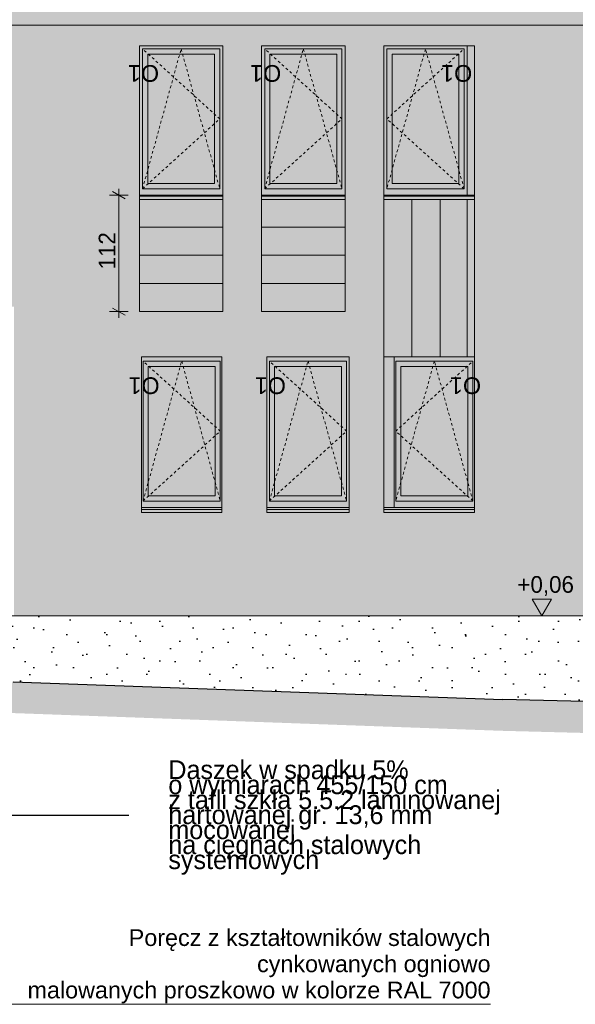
# Model space of a CAD drawing. Extents: x -613240 to -325500, y -25863 to 152403.
# Tile 22 of 254: x -481632 to -476310, y -15989 to -6560. Entities that reach past the tile are written whole.
import ezdxf

# ---------------------------------------------------------------- set-up
doc = ezdxf.new("R2010")
doc.units = 0
doc.header["$MEASUREMENT"] = 0
doc.linetypes.add('Hidden Line', pattern=[50, 25, -25])
for name, color, linetype, lineweight in [('A-Opisy_Nr_Pióra__21', 7, 'Continuous', 9), ('Arch okna_Nr_Pióra__5', 7, 'Continuous', 13), ('Arch opisy okien_Nr_Pióra__21', 7, 'Continuous', 9), ('Arch opisy_Nr_Pióra__21', 7, 'Continuous', 9), ('Arch wykończenie_Nr_Pióra__41', 7, 'Continuous', 15), ('arch wypelnienia_Nr_Pióra__1', 7, 'Continuous', 25), ('arch wypelnienia_Nr_Pióra__21', 7, 'Continuous', 9), ('INWENT RURY SPUSTOWE_Nr_Pióra__21', 7, 'Continuous', 9), ('INWENT TEREN_Nr_Pióra__1', 7, 'Continuous', 25), ('INWENT WYMIARY_Nr_Pióra__21', 7, 'Continuous', 9), ('INWENT. OKNA_Nr_Pióra__5', 7, 'Continuous', 13), ('INWENT.ŚCIANY_Nr_Pióra__21', 7, 'Continuous', 9)]:
    doc.layers.add(name, color=color, linetype=linetype, lineweight=lineweight)
doc.layers.add('arch wypelnienia_Nr_Pióra__119', color=7, linetype='Continuous', lineweight=13, true_color=0xd9d1d0)
doc.layers.add('arch wypelnienia_Nr_Pióra__2', color=7, linetype='Continuous', lineweight=13, true_color=0x7f7f7f)
doc.layers.add('INWENT WYMIARY', color=7, linetype='Continuous')
doc.styles.add('GENERATED_STYLE_1', font='txt')
doc.styles.add('GENERATED_STYLE_10', font='arial.ttf')
doc.styles.add('GENERATED_STYLE_12', font='arial.ttf')
doc.styles.add('GENERATED_STYLE_4', font='txt')
doc.dimstyles.new('GENERATED_STYLE__3', dxfattribs={"dimtxt": 160.000002, "dimasz": 91.2, "dimexe": 0.18, "dimexo": 0, "dimgap": 0.09, "dimtad": 1, "dimdec": 0, "dimlfac": 0.1, "dimzin": 0, "dimdsep": 46, "dimtxsty": 'GENERATED_STYLE_1', "dimblk": 'ARROWHEAD_2', "dimblk1": 'ARROWHEAD_2', "dimblk2": 'ARROWHEAD_2', "dimcen": 0.09, "dimclrd": 7, "dimclre": 7, "dimclrt": 7, "dimazin": 0, "dimtfac": 1, "dimtdec": 4, "dimtmove": 0, "dimatfit": 3, "dimfxl": 0, "dimtolj": 1, "dimtzin": 0, "dimarcsym": 0})
doc.dimstyles.new('GENERATED_STYLE__9', dxfattribs={"dimtxt": 0.18, "dimasz": 109.44, "dimexe": 0.18, "dimexo": 0.0625, "dimgap": 0.09, "dimtad": 0, "dimtih": 1, "dimtoh": 1, "dimdec": 4, "dimzin": 0, "dimdsep": 46, "dimcen": 0.09, "dimadec": 0, "dimazin": 0, "dimtfac": 1, "dimtdec": 4, "dimtmove": 0, "dimatfit": 3, "dimldrblk": 'ARROWHEAD_11', "dimfxl": 0, "dimtolj": 1, "dimtzin": 0, "dimarcsym": 0})

# ---------------------------------------------------------------- blocks, each defined once
blk = doc.blocks.new('Wymiary_94', base_point=(-476631, -12269.6))
at = {"layer": 'INWENT WYMIARY_Nr_Pióra__21', "linetype": 'Continuous'}
blk.add_hatch(color=256, dxfattribs=at).paths.add_polyline_path([(-476631, -12269.6), (-476723.8, -12109.6), (-476538.2, -12109.6)], flags=0)
for p, q in [((-476631, -12269.6), (-476723.8, -12109.6)), ((-476723.8, -12109.6), (-476538.2, -12109.6)), ((-476538.2, -12109.6), (-476631, -12269.6)), ((-476631, -12269.6), (-476751, -12269.6)), ((-476631, -12269.6), (-476511, -12269.6))]:
    blk.add_line(p, q, dxfattribs=at)
at = {"layer": 'INWENT WYMIARY_Nr_Pióra__21', "insert": (-476864.4, -12077.6), "char_height": 160, "attachment_point": 7, "style": 'GENERATED_STYLE_1'}
blk.add_mtext('{+0,06}', dxfattribs=at)
blk = doc.blocks.new('*D646')
at = {"layer": 'INWENT WYMIARY_Nr_Pióra__21', "linetype": 'Continuous'}
for p, q in [((-480682.7, -8239.6), (-480682.7, -8180.9)), ((-480592.7, -8239.6), (-480772.7, -8239.6)), ((-480622.7, -8274.3), (-480742.7, -8205)), ((-480682.7, -9355.6), (-480682.7, -8239.6)), ((-480742.7, -9321), (-480622.7, -9390.3)), ((-480592.7, -9355.6), (-480772.7, -9355.6)), ((-480682.7, -9414.3), (-480682.7, -9355.6))]:
    blk.add_line(p, q, dxfattribs=at)
at = {"layer": 'INWENT WYMIARY_Nr_Pióra__21', "insert": (-480714.7, -8951.2), "char_height": 160, "attachment_point": 7, "rotation": 90, "style": 'GENERATED_STYLE_1'}
blk.add_mtext('{112}', dxfattribs=at)
blk = doc.blocks.new('ARROWHEAD_2')
at = {"color": 0, "linetype": 'Continuous', "lineweight": 0}
for p, q in [((0, 0), (-1, 0)), ((-0.38, -0.66), (0.38, 0.66))]:
    blk.add_line(p, q, dxfattribs=at)
blk = doc.blocks.new('ARROWHEAD_11')
at = {"color": 0, "linetype": 'Continuous', "lineweight": 0}
blk.add_line((0, 0), (-1, 0), dxfattribs=at)
at = {"color": 0, "linetype": 'Continuous', "lineweight": 0, "const_width": 0.25, "flags": 128}
blk.add_lwpolyline([(-0.125, 0, 1), (0.125, 0, 1)], format="xyb", close=True, dxfattribs=at)

msp = doc.modelspace()

# ---------------------------------------------------------------- hatches: boundary and pattern name
at = {"layer": 'arch wypelnienia_Nr_Pióra__1', "linetype": 'Continuous'}
h = msp.add_hatch(dxfattribs=at)
h.set_pattern_fill('Carpet', color=256, style=0, pattern_type=2)
h.set_pattern_definition([(45, (0, 600), (-190.91883, 190.91883), [0, -180, 0, -270]), (110, (600, 600), (253.71701, 92.34544), [0, -132, 0, -228])])
h.paths.add_polyline_path([(-482684.9, -12269.6), (-482684.9, -12309.6), (-482274.9, -12339.6), (-482274.9, -12519.6), (-481984.9, -12519.6), (-481984.9, -12699.6), (-481694.9, -12699.6), (-481694.9, -12899.6), (-477004.9, -13069.6), (-471104.9, -13222.7), (-471104.9, -12269.6), (-471334.9, -12269.6), (-471334.9, -13075.5, -0.24626), (-471353.1, -13108.3, -0.15474), (-471389.9, -13119.6, -0.16377), (-471427.9, -13107.4, -0.230568), (-471444.9, -13075.5), (-471444.9, -12269.6)], flags=0)
at = {"layer": 'arch wypelnienia_Nr_Pióra__119', "linetype": 'Continuous', "lineweight": 0, "true_color": 0x363434}
h = msp.add_hatch(color=250, dxfattribs=at)
h.paths.add_polyline_path([(-471444.9, -12269.6), (-481684.9, -12269.6), (-481684.9, -9309.6), (-486304.9, -9309.6), (-486304.9, -7934.6), (-486384.9, -7934.6), (-486384.9, -6612.5), (-471444.9, -6612.5)], flags=0)
h.paths.add_polyline_path([(-475734.9, -11279.6), (-475734.9, -9789.6), (-474934.9, -9789.6), (-474934.9, -11279.6)], flags=0)
h.paths.add_polyline_path([(-474554.9, -11279.6), (-474554.9, -9789.6), (-473744.9, -9789.6), (-473744.9, -11279.6)], flags=0)
h.paths.add_polyline_path([(-473384.9, -11279.6), (-473384.9, -9789.6), (-473374.9, -9789.6), (-473374.9, -6809.6), (-472574.9, -6809.6), (-472574.9, -11279.6)], flags=0)
h.paths.add_polyline_path([(-474544.9, -9355.6), (-474544.9, -6809.6), (-473744.9, -6809.6), (-473744.9, -9355.6)], flags=0)
h.paths.add_polyline_path([(-475734.9, -9355.6), (-475734.9, -6809.6), (-474924.9, -6809.6), (-474924.9, -9355.6)], flags=0)
h.paths.add_polyline_path([(-480464.9, -11279.6), (-480464.9, -9789.6), (-479694.9, -9789.6), (-479694.9, -11279.6)], flags=0)
h.paths.add_polyline_path([(-479264.9, -11279.6), (-479264.9, -9789.6), (-478474.9, -9789.6), (-478474.9, -11279.6)], flags=0)
h.paths.add_polyline_path([(-478144.9, -11279.6), (-478144.9, -6809.6), (-477274.9, -6809.6), (-477274.9, -11279.6)], flags=0)
h.paths.add_polyline_path([(-479314.9, -9355.6), (-479314.9, -6809.6), (-478514.9, -6809.6), (-478514.9, -9355.6)], flags=0)
h.paths.add_polyline_path([(-480484.9, -9355.6), (-480484.9, -6809.6), (-479684.9, -6809.6), (-479684.9, -9355.6)], flags=0)
h.paths.add_polyline_path([(-482959, -8280.6), (-482959, -6809.6), (-482159, -6809.6), (-482159, -8280.6)], flags=0)
h.paths.add_polyline_path([(-484119, -8280.6), (-484119, -6809.6), (-483319, -6809.6), (-483319, -8280.6)], flags=0)
h.paths.add_polyline_path([(-485289, -8280.6), (-485289, -6809.6), (-484489, -6809.6), (-484489, -8280.6)], flags=0)
at = {"layer": 'arch wypelnienia_Nr_Pióra__2', "linetype": 'Continuous'}
h = msp.add_hatch(color=256, dxfattribs=at)
h.paths.add_polyline_path([(-483614.9, 1576.7), (-487244.9, 1576.7), (-487244.9, -6612.5), (-486494.9, -6612.5), (-486494.9, -6812.5), (-486494.9, -7208.9), (-486494.9, -7965.5, 0.237422), (-486477, -7998.1, 0.157434), (-486439.9, -8009.6, 0.153523), (-486403.3, -7998.4, 0.24412), (-486384.9, -7965.5), (-486384.9, -7208.9), (-486384.9, -6812.5), (-486384.9, -6612.5), (-471444.9, -6612.5), (-471444.9, -13075.5, 0.218253), (-471429.5, -13106.2, 0.171717), (-471389.9, -13119.6, 0.163774), (-471351.5, -13107.1, 0.235311), (-471334.9, -13075.5), (-471334.9, -6612.5), (-470854.9, -6612.5), (-470854.9, 1576.7), (-476094.9, 1576.7), (-476094.9, 1785.5), (-476249.9, 1785.5), (-476249.9, 1878.5), (-476229.9, 1878.5), (-476324.9, 1918.5), (-476419.9, 1878.5), (-476399.9, 1878.5), (-476399.9, 1785.5), (-476554.9, 1785.5), (-476554.9, 1576.7), (-483154.9, 1576.7), (-483154.9, 1785.5), (-483309.9, 1785.5), (-483309.9, 1878.5), (-483289.9, 1878.5), (-483384.9, 1918.5), (-483479.9, 1878.5), (-483459.9, 1878.5), (-483459.9, 1785.5), (-483614.9, 1785.5)], flags=0)
h.paths.add_polyline_path([(-479044.9, -5109.6), (-479734.9, -5109.6), (-479734.9, -3829.6), (-479044.9, -3829.6)], flags=0)
h.paths.add_polyline_path([(-478874.9, -3829.6), (-478184.9, -3829.6), (-478184.9, -5109.6), (-478874.9, -5109.6)], flags=0)
h.paths.add_polyline_path([(-484544.9, -4619.8), (-483884.9, -4619.8), (-483884.9, -3580.3), (-484544.9, -3580.3)], flags=0)
h.paths.add_polyline_path([(-483689.9, -4619.8), (-483029.9, -4619.8), (-483029.9, -3580.3), (-483689.9, -3580.3)], flags=0)
h.paths.add_polyline_path([(-474294.9, -4619.8), (-473634.9, -4619.8), (-473634.9, -3580.3), (-474294.9, -3580.3)], flags=0)
h = msp.add_hatch(color=256, dxfattribs=at)
h.paths.add_polyline_path([(-480484.9, -8280.6), (-479684.9, -8280.6), (-479684.9, -6809.6), (-480484.9, -6809.6)], flags=0)
h.paths.add_polyline_path([(-480404.9, -8129.6), (-479764.9, -8129.6), (-479764.9, -6889.6), (-480404.9, -6889.6)], flags=0)
h = msp.add_hatch(color=256, dxfattribs=at)
h.paths.add_polyline_path([(-479314.9, -8280.6), (-478514.9, -8280.6), (-478514.9, -6809.6), (-479314.9, -6809.6)], flags=0)
h.paths.add_polyline_path([(-478594.9, -8129.6), (-478594.9, -6889.6), (-479234.9, -6889.6), (-479234.9, -8129.6)], flags=0)
h = msp.add_hatch(color=256, dxfattribs=at)
h.paths.add_polyline_path([(-478144.9, -8280.6), (-477344.9, -8280.6), (-477344.9, -6809.6), (-478144.9, -6809.6)], flags=0)
h.paths.add_polyline_path([(-477424.9, -8129.6), (-477424.9, -6889.6), (-478064.9, -6889.6), (-478064.9, -8129.6)], flags=0)
for points in [[(-478144.9, -11279.6), (-478044.9, -11279.6), (-478044.9, -9789.6), (-477274.9, -9789.6), (-477274.9, -6809.6), (-477344.9, -6809.6), (-477344.9, -8280.6), (-478144.9, -8280.6)], [(-480484.9, -9355.6), (-479684.9, -9355.6), (-479684.9, -8280.6), (-480484.9, -8280.6)], [(-479314.9, -9355.6), (-478514.9, -9355.6), (-478514.9, -8280.6), (-479314.9, -8280.6)]]:
    msp.add_hatch(color=256, dxfattribs=at).paths.add_polyline_path(points, flags=0)
at = {"layer": 'arch wypelnienia_Nr_Pióra__2', "linetype": 'Continuous', "lineweight": 0, "true_color": 0x1f1f1f}
for points in [[(-479764.9, -6889.6), (-480404.9, -6889.6), (-480404.9, -8129.6), (-479764.9, -8129.6)], [(-478594.9, -6889.6), (-479234.9, -6889.6), (-479234.9, -8129.6), (-478594.9, -8129.6)], [(-477424.9, -6889.6), (-478064.9, -6889.6), (-478064.9, -8129.6), (-477424.9, -8129.6)], [(-480399.9, -11119.6), (-479759.9, -11119.6), (-479759.9, -9879.6), (-480399.9, -9879.6)], [(-478549.9, -9879.6), (-479189.9, -9879.6), (-479189.9, -11119.6), (-478549.9, -11119.6)], [(-477339.9, -9879.6), (-477979.9, -9879.6), (-477979.9, -11119.6), (-477339.9, -11119.6)]]:
    msp.add_hatch(color=250, dxfattribs=at).paths.add_polyline_path(points, flags=0)
at = {"layer": 'arch wypelnienia_Nr_Pióra__2', "linetype": 'Continuous'}
h = msp.add_hatch(color=256, dxfattribs=at)
h.paths.add_polyline_path([(-480464.9, -11279.6), (-479694.9, -11279.6), (-479694.9, -9789.6), (-480464.9, -9789.6)], flags=0)
h.paths.add_polyline_path([(-480399.9, -11119.6), (-479759.9, -11119.6), (-479759.9, -9879.6), (-480399.9, -9879.6)], flags=0)
h = msp.add_hatch(color=256, dxfattribs=at)
h.paths.add_polyline_path([(-479264.9, -11279.6), (-478474.9, -11279.6), (-478474.9, -9789.6), (-479264.9, -9789.6)], flags=0)
h.paths.add_polyline_path([(-479189.9, -11119.6), (-478549.9, -11119.6), (-478549.9, -9879.6), (-479189.9, -9879.6)], flags=0)
h = msp.add_hatch(color=256, dxfattribs=at)
h.paths.add_polyline_path([(-478044.9, -11279.6), (-477274.9, -11279.6), (-477274.9, -9789.6), (-478044.9, -9789.6)], flags=0)
h.paths.add_polyline_path([(-477979.9, -11119.6), (-477339.9, -11119.6), (-477339.9, -9879.6), (-477979.9, -9879.6)], flags=0)
at = {"layer": 'arch wypelnienia_Nr_Pióra__21', "linetype": 'Continuous'}
msp.add_hatch(color=256, dxfattribs=at).paths.add_polyline_path([(-488444.9, -12929.6), (-488444.9, -13199.4), (-481705.8, -13199.4), (-477014.3, -13369.5), (-471228.8, -13519.6), (-471224.9, -13519.6), (-470279.2, -13519.6), (-470279.2, -13219.6), (-471224.9, -13219.6), (-477004.9, -13069.6), (-481694.9, -12899.6), (-486874.9, -12899.6), (-486874.9, -12929.6)], flags=0)

# ---------------------------------------------------------------- linework, layer by layer
at = {"layer": 'A-Opisy_Nr_Pióra__21', "linetype": 'Continuous'}
msp.add_line((-482016.6, -15988.6), (-477121.7, -15988.6), dxfattribs=at)
at = {"layer": 'Arch okna_Nr_Pióra__5', "linetype": 'Hidden Line'}
for p, q in [((-480454.9, -8179.6), (-480084.9, -6839.6)), ((-479714.9, -7509.6), (-480454.9, -6839.6)), ((-480084.9, -6839.6), (-479714.9, -8179.6)), ((-479284.9, -8179.6), (-478914.9, -6839.6)), ((-478544.9, -7509.6), (-479284.9, -6839.6)), ((-478914.9, -6839.6), (-478544.9, -8179.6)), ((-477744.9, -6839.6), (-478114.9, -8179.6)), ((-478114.9, -7509.6), (-477374.9, -6839.6)), ((-477374.9, -8179.6), (-477744.9, -6839.6)), ((-480454.9, -8179.6), (-479714.9, -7509.6)), ((-479284.9, -8179.6), (-478544.9, -7509.6)), ((-477374.9, -8179.6), (-478114.9, -7509.6)), ((-480449.9, -11169.6), (-480079.9, -9829.6)), ((-479709.9, -10499.6), (-480449.9, -9829.6)), ((-480079.9, -9829.6), (-479709.9, -11169.6)), ((-479239.9, -11169.6), (-478869.9, -9829.6)), ((-478499.9, -10499.6), (-479239.9, -9829.6)), ((-478869.9, -9829.6), (-478499.9, -11169.6)), ((-477659.9, -9829.6), (-478029.9, -11169.6)), ((-478029.9, -10499.6), (-477289.9, -9829.6)), ((-477289.9, -11169.6), (-477659.9, -9829.6)), ((-480449.9, -11169.6), (-479709.9, -10499.6)), ((-479239.9, -11169.6), (-478499.9, -10499.6)), ((-477289.9, -11169.6), (-478029.9, -10499.6))]:
    msp.add_line(p, q, dxfattribs=at)
at = {"layer": 'Arch wykończenie_Nr_Pióra__41', "linetype": 'Continuous'}
msp.add_line((-471444.9, -12269.6), (-482684.9, -12269.6), dxfattribs=at)
at = {"layer": 'INWENT RURY SPUSTOWE_Nr_Pióra__21', "linetype": 'Continuous'}
msp.add_line((-486384.9, -6612.5), (-471444.9, -6612.5), dxfattribs=at)
at = {"layer": 'INWENT TEREN_Nr_Pióra__1', "linetype": 'Continuous'}
for p in [(-481694.9, -12899.6), (-471224.9, -13219.6)]:
    msp.add_line(p, (-477004.9, -13069.6), dxfattribs=at)
at = {"layer": 'INWENT. OKNA_Nr_Pióra__5', "linetype": 'Continuous'}
for p, q in [((-480454.9, -6839.6), (-479714.9, -6839.6)), ((-480454.9, -6839.6), (-480454.9, -8179.6)), ((-479714.9, -6839.6), (-479714.9, -8179.6)), ((-479284.9, -6839.6), (-478544.9, -6839.6)), ((-479284.9, -6839.6), (-479284.9, -8179.6)), ((-478544.9, -6839.6), (-478544.9, -8179.6)), ((-478114.9, -6839.6), (-477374.9, -6839.6)), ((-478114.9, -6839.6), (-478114.9, -8179.6)), ((-477374.9, -6839.6), (-477374.9, -8179.6)), ((-480404.9, -6889.6), (-480404.9, -8129.6)), ((-480404.9, -6889.6), (-479764.9, -6889.6)), ((-479764.9, -6889.6), (-479764.9, -8129.6)), ((-479234.9, -6889.6), (-479234.9, -8129.6)), ((-479234.9, -6889.6), (-478594.9, -6889.6)), ((-478594.9, -6889.6), (-478594.9, -8129.6)), ((-478064.9, -6889.6), (-478064.9, -8129.6)), ((-478064.9, -6889.6), (-477424.9, -6889.6)), ((-477424.9, -6889.6), (-477424.9, -8129.6)), ((-480454.9, -8179.6), (-479714.9, -8179.6)), ((-480404.9, -8129.6), (-479764.9, -8129.6)), ((-479284.9, -8179.6), (-478544.9, -8179.6)), ((-479234.9, -8129.6), (-478594.9, -8129.6)), ((-478114.9, -8179.6), (-477374.9, -8179.6)), ((-478064.9, -8129.6), (-477424.9, -8129.6)), ((-480449.9, -9829.6), (-479709.9, -9829.6)), ((-480449.9, -9829.6), (-480449.9, -11169.6)), ((-480399.9, -9879.6), (-480399.9, -11119.6)), ((-480399.9, -9879.6), (-479759.9, -9879.6)), ((-479759.9, -9879.6), (-479759.9, -11119.6)), ((-479709.9, -9829.6), (-479709.9, -11169.6)), ((-479239.9, -9829.6), (-478499.9, -9829.6)), ((-479239.9, -9829.6), (-479239.9, -11169.6)), ((-479189.9, -9879.6), (-479189.9, -11119.6)), ((-479189.9, -9879.6), (-478549.9, -9879.6)), ((-478549.9, -9879.6), (-478549.9, -11119.6)), ((-478499.9, -9829.6), (-478499.9, -11169.6)), ((-478029.9, -9829.6), (-477289.9, -9829.6)), ((-478029.9, -9829.6), (-478029.9, -11169.6)), ((-477979.9, -9879.6), (-477979.9, -11119.6)), ((-477979.9, -9879.6), (-477339.9, -9879.6)), ((-477339.9, -9879.6), (-477339.9, -11119.6)), ((-477289.9, -9829.6), (-477289.9, -11169.6)), ((-480399.9, -11119.6), (-479759.9, -11119.6)), ((-479189.9, -11119.6), (-478549.9, -11119.6)), ((-477979.9, -11119.6), (-477339.9, -11119.6)), ((-480449.9, -11169.6), (-479709.9, -11169.6)), ((-479239.9, -11169.6), (-478499.9, -11169.6)), ((-478029.9, -11169.6), (-477289.9, -11169.6))]:
    msp.add_line(p, q, dxfattribs=at)
at = {"layer": 'INWENT.ŚCIANY_Nr_Pióra__21', "linetype": 'Continuous'}
for p, q in [((-480484.9, -8280.6), (-480484.9, -6809.6)), ((-479684.9, -6809.6), (-480484.9, -6809.6)), ((-479684.9, -8280.6), (-479684.9, -6809.6)), ((-479314.9, -8280.6), (-479314.9, -6809.6)), ((-478514.9, -6809.6), (-479314.9, -6809.6)), ((-478514.9, -8280.6), (-478514.9, -6809.6)), ((-478144.9, -8280.6), (-478144.9, -6809.6)), ((-477344.9, -6809.6), (-478144.9, -6809.6)), ((-477344.9, -8239.6), (-477344.9, -6809.6)), ((-477274.9, -6809.6), (-477344.9, -6809.6)), ((-477274.9, -9789.6), (-477274.9, -6809.6)), ((-479684.9, -8239.6), (-480484.9, -8239.6)), ((-479684.9, -8250.6), (-480484.9, -8250.6)), ((-479684.9, -8280.6), (-480484.9, -8280.6)), ((-480484.9, -9355.6), (-480484.9, -8280.6)), ((-479684.9, -9355.6), (-479684.9, -8280.6)), ((-478514.9, -8239.6), (-479314.9, -8239.6)), ((-478514.9, -8250.6), (-479314.9, -8250.6)), ((-478514.9, -8280.6), (-479314.9, -8280.6)), ((-479314.9, -9355.6), (-479314.9, -8280.6)), ((-478514.9, -9355.6), (-478514.9, -8280.6)), ((-477274.9, -8239.6), (-478144.9, -8239.6)), ((-477274.9, -8250.6), (-478144.9, -8250.6)), ((-477274.9, -8280.6), (-478144.9, -8280.6)), ((-478144.9, -11279.6), (-478144.9, -8280.6)), ((-477874.9, -9789.6), (-477874.9, -8280.6)), ((-477604.9, -9789.6), (-477604.9, -8280.6)), ((-477344.9, -9789.6), (-477344.9, -8280.6)), ((-477274.9, -9789.6), (-477274.9, -8280.6)), ((-480484.9, -8545.6), (-479684.9, -8545.6)), ((-479314.9, -8545.6), (-478514.9, -8545.6)), ((-480484.9, -8815.6), (-479684.9, -8815.6)), ((-479314.9, -8815.6), (-478514.9, -8815.6)), ((-480484.9, -9085.6), (-479684.9, -9085.6)), ((-479314.9, -9085.6), (-478514.9, -9085.6)), ((-479684.9, -9355.6), (-480484.9, -9355.6)), ((-478514.9, -9355.6), (-479314.9, -9355.6)), ((-480464.9, -9789.6), (-479694.9, -9789.6)), ((-480464.9, -11279.6), (-480464.9, -9789.6)), ((-479694.9, -11279.6), (-479694.9, -9789.6)), ((-479264.9, -11279.6), (-479264.9, -9789.6)), ((-479264.9, -9789.6), (-478474.9, -9789.6)), ((-478474.9, -11279.6), (-478474.9, -9789.6)), ((-477274.9, -9789.6), (-478138.9, -9789.6)), ((-478044.9, -11229.6), (-478044.9, -9789.6)), ((-478044.9, -9789.6), (-477274.9, -9789.6)), ((-477274.9, -11279.6), (-477274.9, -9789.6)), ((-480464.9, -11229.6), (-479694.9, -11229.6)), ((-480464.9, -11249.6), (-479694.9, -11249.6)), ((-480464.9, -11279.6), (-479694.9, -11279.6)), ((-479264.9, -11229.6), (-478474.9, -11229.6)), ((-479264.9, -11249.6), (-478474.9, -11249.6)), ((-479264.9, -11279.6), (-478474.9, -11279.6)), ((-478144.9, -11229.6), (-477274.9, -11229.6)), ((-478144.9, -11249.6), (-477274.9, -11249.6)), ((-478044.9, -11279.6), (-478144.9, -11279.6)), ((-478044.9, -11279.6), (-477274.9, -11279.6))]:
    msp.add_line(p, q, dxfattribs=at)

# ---------------------------------------------------------------- block references
at = {"layer": 'INWENT WYMIARY', "linetype": 'Continuous'}
msp.add_blockref('Wymiary_94', (-476631, -12269.6), dxfattribs=at)

# ---------------------------------------------------------------- texts
at = {"layer": 'Arch opisy okien_Nr_Pióra__21', "linetype": 'Continuous', "char_height": 160, "rotation": 180, "style": 'GENERATED_STYLE_10'}
for insert, attachment_point in [((-480594.7, -7154.5), 3), ((-479424.7, -7154.5), 3), ((-477235.2, -7154.5), 1), ((-480589.7, -10144.5), 3), ((-479379.7, -10144.5), 3), ((-477150.2, -10144.5), 1)]:
    msp.add_mtext('{ O1}', dxfattribs=dict(at, insert=insert, attachment_point=attachment_point))
at = {"layer": 'Arch opisy_Nr_Pióra__21', "linetype": 'Continuous'}
for s, insert, char_height, width, attachment_point, line_spacing_factor, style in [('{Daszek w spadku 5% \\Po wymiarach 455/150 cm \\Pz tafli szkła 5.5.2 laminowanej \\Phartowanej gr. 13,6 mm mocowanej \\Pna cięgnach stalowych systemowych}', (-480207.6, -14200.2), 180, 3401.79, 4, 0.478414, 'GENERATED_STYLE_4'), ('{Poręcz z kształtowników stalowych\\Pcynkowanych ogniowo\\Pmalowanych proszkowo w kolorze RAL 7000}', (-477121.7, -15979.9), 160, 4936.021, 9, 0.940511, 'GENERATED_STYLE_12')]:
    msp.add_mtext(s, dxfattribs=dict(at, insert=insert, char_height=char_height, width=width, attachment_point=attachment_point, line_spacing_factor=line_spacing_factor, style=style))

# ---------------------------------------------------------------- dimensions: what is measured, and where the dimension line sits
at = {"layer": 'INWENT WYMIARY', "linetype": 'Continuous'}
dim = msp.add_linear_dim(base=(-480682.7, -9355.6), p1=(-480484.9, -9355.6), p2=(-480484.9, -8239.6), angle=90, dimstyle='GENERATED_STYLE__3', dxfattribs=at)
dim.commit()
dim.dimension.update_dxf_attribs({"geometry": '*D646', "text_midpoint": (-480794.7, -8777.2)})

# ---------------------------------------------------------------- leaders
at = {"layer": 'Arch opisy_Nr_Pióra__21', "linetype": 'Continuous', "annotation_type": 0, "has_hookline": 1, "hookline_direction": 1, "text_width": 3094.3}
msp.add_leader([(-482176, -9335.8), (-482176, -14176), (-480587.1, -14176)], dimstyle='GENERATED_STYLE__9', dxfattribs=at)

doc.saveas('drawing.dxf')
